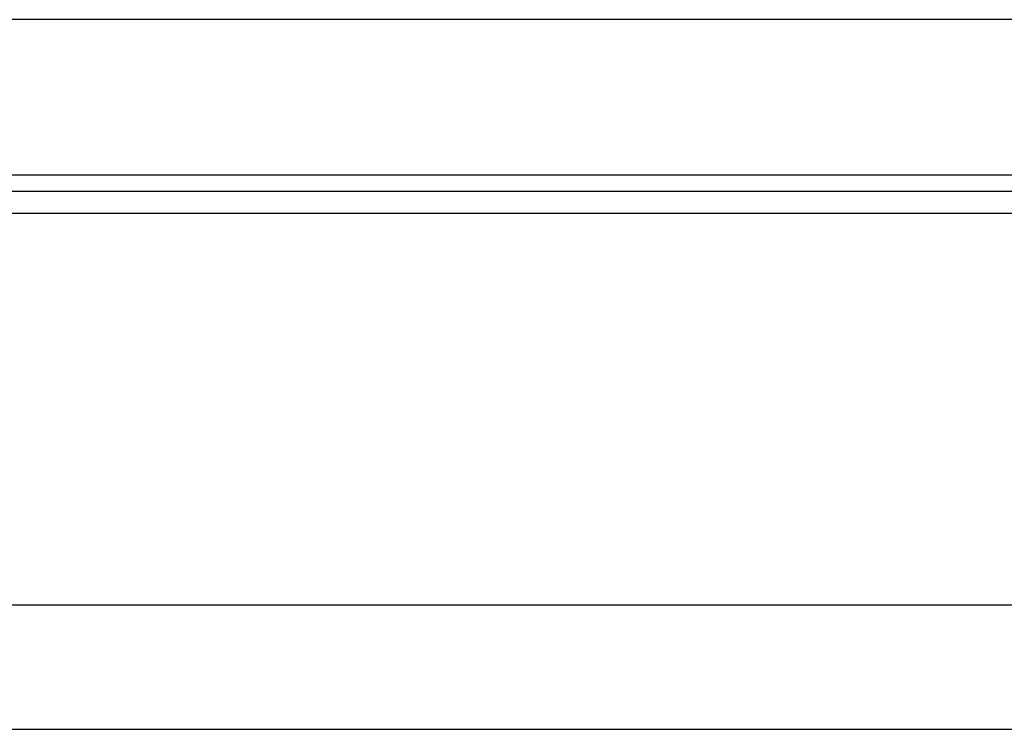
# Model space of a CAD drawing. Header units: millimetres. Extents: x 13 to 548, y 152 to 342.
# Tile 4 of 47: x 390 to 406, y 178 to 189. Entities that reach past the tile are written whole.
import ezdxf

# ---------------------------------------------------------------- set-up
doc = ezdxf.new("R2010")
doc.units = ezdxf.units.MM
doc.header["$LTSCALE"] = 0.15
doc.layers.add('2', color=7, linetype='CONTINUOUS', true_color=0xffffff)
doc.layers.add('OUT', color=3, linetype='CONTINUOUS')

msp = doc.modelspace()

# ---------------------------------------------------------------- linework, layer by layer
at = {"layer": '2', "color": 0, "linetype": 'Continuous'}
for p, q in [((298.74, 186.18), (544.998, 186.18)), ((298.961, 185.827), (544.998, 185.827)), ((300.602, 179.534), (544.998, 179.534)), ((244.998, 177.534), (544.998, 177.534))]:
    msp.add_line(p, q, dxfattribs=at)
at = {"layer": 'OUT', "color": 0}
for p, q in [((455.998, 188.934), (383.998, 188.934)), ((489.998, 186.434), (349.998, 186.434))]:
    msp.add_line(p, q, dxfattribs=at)

doc.saveas('drawing.dxf')
